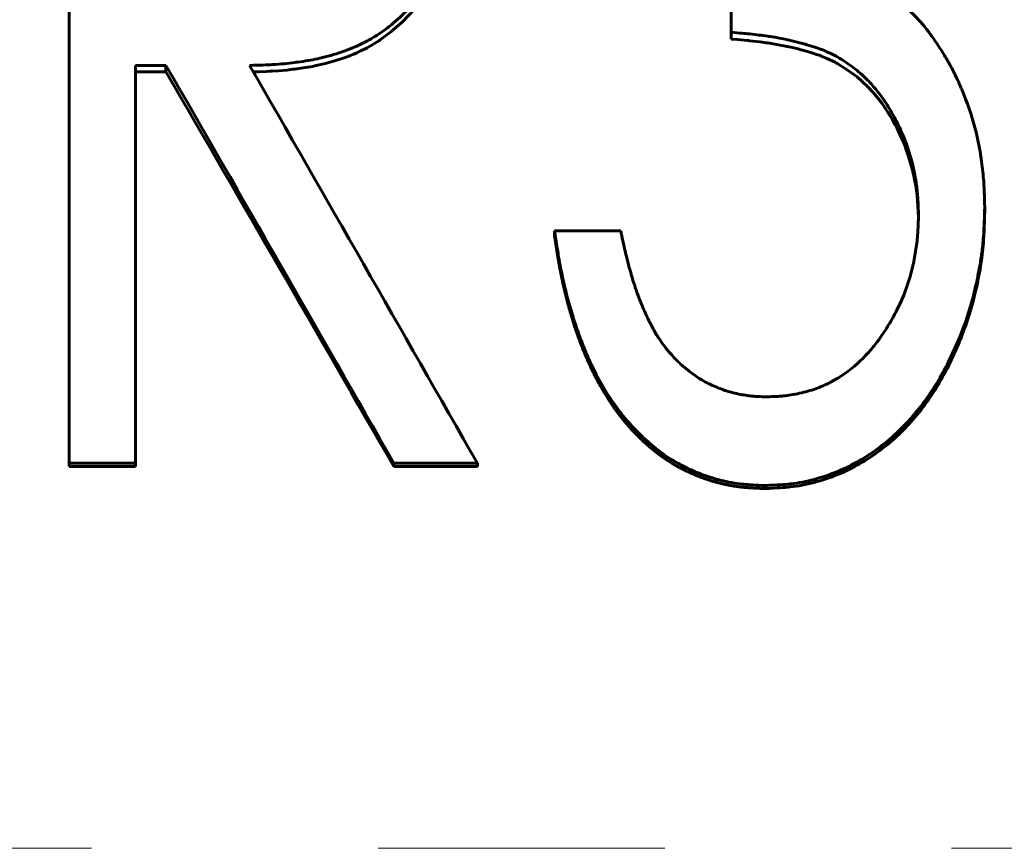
# Model space of a CAD drawing. Header units: millimetres. Extents: x 0 to 420, y 0 to 297.
# Tile 8 of 21: x 109.65 to 114.8, y 168.38 to 172.72. Entities that reach past the tile are written whole.
import ezdxf

# ---------------------------------------------------------------- set-up
doc = ezdxf.new("R2010")
doc.units = ezdxf.units.MM
doc.linetypes.add('K5LT_AXLED', pattern=[12, 7.5, -1.5, 1.5, -1.5])
doc.linetypes.add('K5LT_BASIC', pattern=[0])
doc.layers.add('Системный слой (1)', color=251, linetype='Continuous', true_color=0x6c6c6c)

# ---------------------------------------------------------------- blocks, each defined once
blk = doc.blocks.new('U11')
at = {"layer": 'Системный слой (1)', "color": 150, "linetype": 'K5LT_BASIC', "lineweight": 60, "true_color": 0x0080ff}
for p, q in [((111.9831, 173.6519), (111.9791, 173.5348)), ((111.9789, 173.5312), (111.9787, 173.5276)), ((111.979, 173.5331), (111.9789, 173.5312)), ((111.9791, 173.5347), (111.979, 173.5344)), ((111.979, 173.5344), (111.979, 173.534)), ((111.979, 173.534), (111.979, 173.5331)), ((111.9791, 173.5348), (111.9791, 173.5347)), ((111.9752, 173.478), (111.9698, 173.4243)), ((111.9773, 173.506), (111.9752, 173.478)), ((111.9783, 173.5203), (111.9773, 173.506)), ((111.9787, 173.5276), (111.9783, 173.5203)), ((111.9631, 173.375), (111.9559, 173.3323)), ((111.9662, 173.3965), (111.9631, 173.375)), ((111.9677, 173.4073), (111.9662, 173.3965)), ((111.9684, 173.4127), (111.9677, 173.4073)), ((111.9687, 173.4154), (111.9684, 173.4127)), ((111.9689, 173.4168), (111.9687, 173.4154)), ((111.969, 173.4175), (111.9689, 173.4168)), ((111.9698, 173.4243), (111.969, 173.418)), ((111.969, 173.418), (111.969, 173.4178)), ((111.969, 173.4178), (111.969, 173.4175)), ((111.9559, 173.3323), (111.9379, 173.2481)), ((111.9379, 173.2481), (111.9219, 173.1882)), ((111.9187, 173.1771), (111.9153, 173.1659)), ((111.9203, 173.1827), (111.9187, 173.1771)), ((111.9212, 173.1855), (111.9203, 173.1827)), ((111.9216, 173.187), (111.9212, 173.1855)), ((111.9218, 173.1877), (111.9216, 173.187)), ((111.9219, 173.188), (111.9218, 173.1877)), ((111.9219, 173.1882), (111.9219, 173.188)), ((111.9082, 173.1437), (111.8933, 173.1003)), ((111.9153, 173.1659), (111.9082, 173.1437)), ((111.8933, 173.1003), (111.8597, 173.017)), ((111.8597, 173.017), (111.8208, 172.9379)), ((111.8105, 172.9194), (111.7998, 172.901)), ((111.8158, 172.9287), (111.8105, 172.9194)), ((111.8183, 172.9334), (111.8158, 172.9287)), ((111.8196, 172.9357), (111.8183, 172.9334)), ((111.8202, 172.9369), (111.8196, 172.9357)), ((111.8206, 172.9375), (111.8202, 172.9369)), ((111.8207, 172.9377), (111.8206, 172.9375)), ((111.8208, 172.9379), (111.8207, 172.9377)), ((111.7772, 172.8651), (111.7276, 172.7966)), ((111.7998, 172.901), (111.7772, 172.8651)), ((111.7007, 172.7643), (111.6937, 172.7563)), ((111.7042, 172.7684), (111.7007, 172.7643)), ((111.706, 172.7704), (111.7042, 172.7684)), ((111.7068, 172.7714), (111.706, 172.7704)), ((111.7073, 172.7719), (111.7068, 172.7714)), ((111.7075, 172.7722), (111.7073, 172.7719)), ((111.7076, 172.7724), (111.7075, 172.7722)), ((111.7276, 172.7966), (111.7076, 172.7724)), ((111.6502, 172.7107), (111.5889, 172.6563)), ((111.6794, 172.7407), (111.6502, 172.7107)), ((111.6937, 172.7563), (111.6794, 172.7407)), ((111.5889, 172.6563), (111.5326, 172.615)), ((111.5162, 172.6043), (111.4993, 172.5939)), ((111.5245, 172.6097), (111.5162, 172.6043)), ((111.5286, 172.6123), (111.5245, 172.6097)), ((111.5307, 172.6137), (111.5286, 172.6123)), ((111.5317, 172.6144), (111.5307, 172.6137)), ((111.5322, 172.6147), (111.5317, 172.6144)), ((111.5324, 172.6149), (111.5322, 172.6147)), ((111.5326, 172.615), (111.5324, 172.6149)), ((111.4194, 172.5515), (111.4109, 172.5475)), ((111.4237, 172.5535), (111.4194, 172.5515)), ((111.4258, 172.5545), (111.4237, 172.5535)), ((111.4269, 172.5551), (111.4258, 172.5545)), ((111.4274, 172.5553), (111.4269, 172.5551)), ((111.4277, 172.5555), (111.4274, 172.5553)), ((111.4279, 172.5555), (111.4277, 172.5555)), ((111.464, 172.5739), (111.4279, 172.5555)), ((111.4993, 172.5939), (111.464, 172.5739)), ((111.2815, 172.5014), (111.246, 172.4918)), ((111.2999, 172.5068), (111.2815, 172.5014)), ((111.3092, 172.5096), (111.2999, 172.5068)), ((111.3139, 172.511), (111.3092, 172.5096)), ((111.3162, 172.5118), (111.3139, 172.511)), ((111.3174, 172.5121), (111.3162, 172.5118)), ((111.318, 172.5123), (111.3174, 172.5121)), ((111.3183, 172.5124), (111.318, 172.5123)), ((111.3185, 172.5125), (111.3183, 172.5124)), ((111.3435, 172.5206), (111.3185, 172.5125)), ((111.36, 172.5265), (111.3435, 172.5206)), ((111.3679, 172.5294), (111.36, 172.5265)), ((111.3718, 172.5309), (111.3679, 172.5294)), ((111.3737, 172.5317), (111.3718, 172.5309)), ((111.3746, 172.532), (111.3737, 172.5317)), ((111.3751, 172.5322), (111.3746, 172.532)), ((111.3753, 172.5323), (111.3751, 172.5322)), ((111.3755, 172.5324), (111.3753, 172.5323)), ((111.3944, 172.5402), (111.3755, 172.5324)), ((111.4109, 172.5475), (111.3944, 172.5402)), ((110.8973, 172.4484), (110.8685, 172.4478)), ((110.937, 172.4497), (110.8973, 172.4484)), ((110.9536, 172.4504), (110.937, 172.4497)), ((110.9611, 172.4507), (110.9536, 172.4504)), ((110.9647, 172.4509), (110.9611, 172.4507)), ((110.9664, 172.451), (110.9647, 172.4509)), ((110.9673, 172.4511), (110.9664, 172.451)), ((110.9677, 172.4511), (110.9673, 172.4511)), ((110.9679, 172.4511), (110.9677, 172.4511)), ((110.968, 172.4511), (110.9679, 172.4511)), ((111.0008, 172.4533), (110.968, 172.4511)), ((111.0439, 172.4572), (111.0008, 172.4533)), ((111.0653, 172.4595), (111.0439, 172.4572)), ((111.0759, 172.4608), (111.0653, 172.4595)), ((111.0812, 172.4614), (111.0759, 172.4608)), ((111.0839, 172.4618), (111.0812, 172.4614)), ((111.0852, 172.4619), (111.0839, 172.4618)), ((111.0859, 172.462), (111.0852, 172.4619)), ((111.0862, 172.462), (111.0859, 172.462)), ((111.0864, 172.4621), (111.0862, 172.462)), ((111.1296, 172.4682), (111.0864, 172.4621)), ((111.1678, 172.4746), (111.1296, 172.4682)), ((111.186, 172.4781), (111.1678, 172.4746)), ((111.195, 172.48), (111.186, 172.4781)), ((111.1994, 172.4809), (111.195, 172.48)), ((111.2016, 172.4814), (111.1994, 172.4809)), ((111.2027, 172.4816), (111.2016, 172.4814)), ((111.2032, 172.4817), (111.2027, 172.4816)), ((111.2035, 172.4818), (111.2032, 172.4817)), ((111.2037, 172.4818), (111.2035, 172.4818)), ((111.246, 172.4918), (111.2037, 172.4818))]:
    blk.add_line(p, q, dxfattribs=at)
blk = doc.blocks.new('U12')
at = {"layer": 'Системный слой (1)', "color": 150, "linetype": 'K5LT_BASIC', "lineweight": 60, "true_color": 0x0080ff}
for p, q in [((113.4025, 172.616), (113.3678, 172.6188)), ((113.4373, 172.6131), (113.4025, 172.616)), ((113.4516, 172.6118), (113.4373, 172.6131)), ((113.458, 172.6111), (113.4516, 172.6118)), ((113.461, 172.6109), (113.458, 172.6111)), ((113.4625, 172.6107), (113.461, 172.6109)), ((113.4632, 172.6106), (113.4625, 172.6107)), ((113.4636, 172.6106), (113.4632, 172.6106)), ((113.4637, 172.6106), (113.4636, 172.6106)), ((113.4638, 172.6106), (113.4637, 172.6106)), ((113.4814, 172.6087), (113.4638, 172.6106)), ((113.5209, 172.604), (113.4814, 172.6087)), ((113.5404, 172.6014), (113.5209, 172.604)), ((113.55, 172.6001), (113.5404, 172.6014)), ((113.5548, 172.5994), (113.55, 172.6001)), ((113.5572, 172.599), (113.5548, 172.5994)), ((113.5584, 172.5988), (113.5572, 172.599)), ((113.559, 172.5988), (113.5584, 172.5988)), ((113.5593, 172.5987), (113.559, 172.5988)), ((113.5595, 172.5987), (113.5593, 172.5987)), ((113.6249, 172.5878), (113.5595, 172.5987)), ((113.6887, 172.5746), (113.6249, 172.5878)), ((113.719, 172.5673), (113.6887, 172.5746)), ((113.7338, 172.5634), (113.719, 172.5673)), ((113.7411, 172.5614), (113.7338, 172.5634)), ((113.7447, 172.5604), (113.7411, 172.5614)), ((113.7465, 172.5599), (113.7447, 172.5604)), ((113.7474, 172.5597), (113.7465, 172.5599)), ((113.7478, 172.5596), (113.7474, 172.5597)), ((113.7481, 172.5595), (113.7478, 172.5596)), ((113.7482, 172.5595), (113.7481, 172.5595)), ((113.7852, 172.5486), (113.7482, 172.5595)), ((113.8148, 172.5391), (113.7852, 172.5486)), ((113.828, 172.5345), (113.8148, 172.5391)), ((113.8341, 172.5323), (113.828, 172.5345)), ((113.8371, 172.5311), (113.8341, 172.5323)), ((113.8386, 172.5306), (113.8371, 172.5311)), ((113.8393, 172.5303), (113.8386, 172.5306)), ((113.8397, 172.5302), (113.8393, 172.5303)), ((113.8399, 172.5301), (113.8397, 172.5302)), ((113.84, 172.5301), (113.8399, 172.5301)), ((113.8651, 172.5198), (113.84, 172.5301)), ((113.8964, 172.5053), (113.8651, 172.5198)), ((113.9118, 172.4974), (113.8964, 172.5053)), ((113.9195, 172.4933), (113.9118, 172.4974)), ((113.9233, 172.4912), (113.9195, 172.4933)), ((113.9252, 172.4901), (113.9233, 172.4912)), ((113.9262, 172.4896), (113.9252, 172.4901)), ((113.9267, 172.4893), (113.9262, 172.4896)), ((113.9269, 172.4892), (113.9267, 172.4893)), ((113.927, 172.4891), (113.9269, 172.4892)), ((113.9708, 172.4623), (113.927, 172.4891)), ((114.0271, 172.4207), (113.9708, 172.4623)), ((114.0538, 172.3976), (114.0271, 172.4207)), ((114.0668, 172.3854), (114.0538, 172.3976)), ((114.0732, 172.3792), (114.0668, 172.3854)), ((114.0764, 172.3761), (114.0732, 172.3792)), ((114.078, 172.3745), (114.0764, 172.3761)), ((114.0788, 172.3737), (114.078, 172.3745)), ((114.0792, 172.3733), (114.0788, 172.3737)), ((114.0794, 172.3731), (114.0792, 172.3733)), ((114.0795, 172.373), (114.0794, 172.3731)), ((114.1144, 172.3356), (114.0795, 172.373)), ((114.1578, 172.2812), (114.1144, 172.3356)), ((114.1779, 172.2521), (114.1578, 172.2812)), ((114.1876, 172.2371), (114.1779, 172.2521)), ((114.1924, 172.2295), (114.1876, 172.2371)), ((114.1948, 172.2257), (114.1924, 172.2295)), ((114.1959, 172.2238), (114.1948, 172.2257)), ((114.1965, 172.2228), (114.1959, 172.2238)), ((114.1968, 172.2223), (114.1965, 172.2228)), ((114.197, 172.2221), (114.1968, 172.2223)), ((114.197, 172.2219), (114.197, 172.2221)), ((114.21, 172.2), (114.197, 172.2219)), ((114.2266, 172.1697), (114.21, 172.2)), ((114.2347, 172.1539), (114.2266, 172.1697)), ((114.2388, 172.1458), (114.2347, 172.1539)), ((114.2408, 172.1417), (114.2388, 172.1458)), ((114.2418, 172.1397), (114.2408, 172.1417)), ((114.2423, 172.1387), (114.2418, 172.1397)), ((114.2426, 172.1381), (114.2423, 172.1387)), ((114.2427, 172.1379), (114.2426, 172.1381)), ((114.2428, 172.1377), (114.2427, 172.1379)), ((114.2534, 172.1156), (114.2428, 172.1377)), ((114.2681, 172.0824), (114.2534, 172.1156)), ((114.2749, 172.066), (114.2681, 172.0824)), ((114.2781, 172.0579), (114.2749, 172.066)), ((114.2797, 172.0539), (114.2781, 172.0579)), ((114.2805, 172.0519), (114.2797, 172.0539)), ((114.2809, 172.0509), (114.2805, 172.0519)), ((114.2811, 172.0504), (114.2809, 172.0509)), ((114.2812, 172.0501), (114.2811, 172.0504)), ((114.2812, 172.05), (114.2812, 172.0501)), ((114.2953, 172.0105), (114.2812, 172.05)), ((114.3159, 171.9397), (114.2953, 172.0105)), ((114.3245, 171.9029), (114.3159, 171.9397)), ((114.3283, 171.8842), (114.3245, 171.9029)), ((114.3301, 171.8748), (114.3283, 171.8842)), ((114.331, 171.87), (114.3301, 171.8748)), ((114.3314, 171.8677), (114.331, 171.87)), ((114.3316, 171.8665), (114.3314, 171.8677)), ((114.3318, 171.8659), (114.3316, 171.8665)), ((114.3318, 171.8656), (114.3318, 171.8659)), ((114.3318, 171.8654), (114.3318, 171.8656)), ((114.3325, 171.8614), (114.3318, 171.8654)), ((114.3393, 171.8161), (114.3325, 171.8614)), ((114.3419, 171.7932), (114.3393, 171.8161)), ((114.343, 171.7818), (114.3419, 171.7932)), ((114.3435, 171.7761), (114.343, 171.7818)), ((114.3437, 171.7732), (114.3435, 171.7761)), ((114.3438, 171.7718), (114.3437, 171.7732)), ((114.3439, 171.771), (114.3438, 171.7718)), ((114.3439, 171.7707), (114.3439, 171.771)), ((114.3439, 171.7705), (114.3439, 171.7707)), ((114.3439, 171.7703), (114.3439, 171.7705)), ((114.3481, 171.6863), (114.3439, 171.7703))]:
    blk.add_line(p, q, dxfattribs=at)

msp = doc.modelspace()

# ---------------------------------------------------------------- linework, layer by layer
at = {"layer": 'Системный слой (1)', "color": 150, "linetype": 'K5LT_BASIC', "lineweight": 60, "true_color": 0x0080ff}
for p, q in [((109.9062, 170.3986), (109.9062, 174.8859)), ((113.3678, 172.6544), (113.3678, 173.1146)), ((113.3678, 172.6544), (113.3678, 172.6188)), ((110.2524, 170.3986), (110.2524, 172.4816)), ((110.4119, 172.4816), (110.2524, 172.4816)), ((110.4119, 172.4816), (110.4119, 172.4475)), ((110.4119, 172.4475), (110.2524, 172.4475)), ((114.6947, 171.7411), (114.6947, 171.7131)), ((112.4447, 171.6155), (112.7908, 171.6155)), ((112.4447, 171.6155), (112.4447, 171.5886)), ((110.2524, 170.3986), (109.9062, 170.3986)), ((109.9062, 170.3986), (109.9062, 170.3818)), ((110.2524, 170.3986), (110.2524, 170.3818)), ((111.6036, 170.3986), (111.6036, 170.3818)), ((112.0408, 170.3986), (111.6036, 170.3986)), ((112.0408, 170.3986), (112.0408, 170.3818)), ((110.2524, 170.3818), (109.9062, 170.3818)), ((112.0408, 170.3818), (111.6036, 170.3818)), ((113.549, 170.2825), (113.549, 170.2666))]:
    msp.add_line(p, q, dxfattribs=at)
at = {"layer": 'Системный слой (1)', "color": 30, "linetype": 'K5LT_AXLED', "lineweight": 18, "true_color": 0xff8000}
msp.add_line((42.5216, 168.3833), (201.5216, 168.3833), dxfattribs=at)
at = {"layer": 'Системный слой (1)', "color": 150, "linetype": 'K5LT_BASIC', "lineweight": 60, "true_color": 0x0080ff}
for points, degree, knots in [([(111.9831, 173.6962), (111.9825, 173.67), (111.9818, 173.647), (111.9808, 173.6175), (111.9801, 173.6006), (111.9795, 173.5866), (111.9792, 173.5798), (111.9791, 173.5794), (111.978, 173.5573), (111.9756, 173.5218), (111.9723, 173.4883), (111.9702, 173.4696), (111.9696, 173.4653), (111.9605, 173.391), (111.9474, 173.3232), (111.9273, 173.2475), (111.9248, 173.2384), (111.9108, 173.1897), (111.8918, 173.133), (111.8697, 173.0789), (111.8542, 173.0435), (111.8453, 173.0243), (111.8185, 172.9704), (111.8, 172.9377), (111.7623, 172.8798), (111.745, 172.8557), (111.7204, 172.8246), (111.7143, 172.8171), (111.6812, 172.7779), (111.6534, 172.749), (111.5953, 172.6963), (111.5652, 172.6725), (111.5082, 172.6341), (111.4825, 172.6188), (111.4467, 172.5999), (111.4371, 172.5951), (111.4097, 172.5817), (111.3928, 172.5741), (111.3583, 172.5604), (111.3391, 172.5536), (111.2775, 172.5343), (111.2395, 172.524), (111.1724, 172.5094), (111.1386, 172.5035), (111.097, 172.4977), (111.0914, 172.497), (111.0486, 172.4915), (111.0104, 172.4879), (110.9705, 172.4854), (110.9689, 172.4853), (110.9411, 172.4837), (110.9015, 172.4825), (110.8491, 172.4816)], 3, [0, 0, 0, 0, 0.03125, 0.03125, 0.046875, 0.0605469, 0.0605469, 0.0625, 0.0625, 0.09375, 0.1171875, 0.1171875, 0.125, 0.125, 0.234375, 0.234375, 0.25, 0.25, 0.3125, 0.34375, 0.34375, 0.375, 0.375, 0.4375, 0.4375, 0.484375, 0.484375, 0.5, 0.5, 0.5625, 0.5625, 0.625, 0.625, 0.671875, 0.671875, 0.6875, 0.6875, 0.71875, 0.71875, 0.75, 0.75, 0.8125, 0.8125, 0.8671875, 0.8671875, 0.875, 0.875, 0.9355469, 0.9355469, 0.9375, 0.9375, 0.9999999, 0.9999999, 0.9999999, 0.9999999]), ([(114.0907, 172.9242), (114.1039, 172.9163), (114.1262, 172.9028), (114.1422, 172.8929), (114.1489, 172.8887), (114.149, 172.8886), (114.1605, 172.8813), (114.1707, 172.8747), (114.1898, 172.8618), (114.1983, 172.8558), (114.2242, 172.8367), (114.2502, 172.8159), (114.2764, 172.7924), (114.2938, 172.7762), (114.3028, 172.7675), (114.3444, 172.7262), (114.3739, 172.6927), (114.4008, 172.6575), (114.4019, 172.6561), (114.421, 172.6308), (114.4469, 172.5928), (114.4801, 172.541)], 3, [0, 0, 0, 0, 0.0625, 0.121094, 0.121094, 0.125, 0.125, 0.1875, 0.1875, 0.25, 0.25, 0.375, 0.4375, 0.4375, 0.5, 0.5, 0.742188, 0.742188, 0.75, 0.75, 1, 1, 1, 1]), ([(114.3485, 171.7023), (114.3478, 171.7237), (114.3471, 171.7425), (114.3459, 171.7667), (114.3452, 171.7805), (114.3444, 171.7919), (114.344, 171.7975), (114.344, 171.7978), (114.3421, 171.823), (114.3394, 171.847), (114.3346, 171.8788), (114.3333, 171.8864), (114.326, 171.9276), (114.3189, 171.9596), (114.302, 172.0216), (114.2921, 172.052), (114.2704, 172.1094), (114.2577, 172.1386), (114.2298, 172.196), (114.2165, 172.221), (114.201, 172.2476), (114.1992, 172.2506), (114.18, 172.2826), (114.1479, 172.3298), (114.112, 172.3722), (114.0905, 172.3953), (114.0853, 172.4007), (114.0565, 172.4299), (114.0201, 172.462), (113.9811, 172.4898), (113.9545, 172.5074), (113.9413, 172.5156), (113.9005, 172.5387), (113.8733, 172.5517), (113.8437, 172.5635), (113.8415, 172.5643), (113.817, 172.5738), (113.7875, 172.5833), (113.7506, 172.5939), (113.7491, 172.5943), (113.6951, 172.6096), (113.6365, 172.6221), (113.5682, 172.6328), (113.5635, 172.6335), (113.5293, 172.6386), (113.4984, 172.6425), (113.4659, 172.6459), (113.4645, 172.646), (113.4426, 172.6483), (113.4106, 172.651), (113.3678, 172.6544)], 3, [0, 0, 0, 0, 0.03125, 0.03125, 0.046875, 0.060547, 0.060547, 0.0625, 0.0625, 0.109375, 0.109375, 0.125, 0.125, 0.1875, 0.1875, 0.25, 0.25, 0.3125, 0.3125, 0.367188, 0.367188, 0.375, 0.375, 0.4375, 0.484375, 0.484375, 0.5, 0.5, 0.5625, 0.59375, 0.59375, 0.625, 0.625, 0.683594, 0.683594, 0.6875, 0.6875, 0.748047, 0.748047, 0.75, 0.75, 0.867188, 0.867188, 0.875, 0.875, 0.935547, 0.935547, 0.9375, 0.9375, 1, 1, 1, 1]), ([(114.4801, 172.541), (114.4919, 172.5209), (114.502, 172.5033), (114.5148, 172.4804), (114.5215, 172.4682), (114.5271, 172.4578), (114.5299, 172.4523), (114.5304, 172.4514), (114.5383, 172.436), (114.5509, 172.4101), (114.5638, 172.381), (114.5713, 172.3635), (114.5733, 172.3587), (114.6032, 172.2874), (114.6259, 172.2214), (114.6604, 172.0917), (114.6734, 172.0227), (114.6862, 171.9156), (114.6893, 171.8818), (114.6912, 171.8481), (114.6913, 171.8468), (114.6926, 171.8228), (114.6937, 171.7878), (114.6947, 171.7411)], 3, [0, 0, 0, 0, 0.0625, 0.0625, 0.09375, 0.117188, 0.117188, 0.125, 0.125, 0.1875, 0.234375, 0.234375, 0.25, 0.25, 0.5, 0.5, 0.75, 0.75, 0.871094, 0.871094, 0.875, 0.875, 1, 1, 1, 1]), ([(114.6947, 171.7411), (114.694, 171.7125), (114.6933, 171.6875), (114.6921, 171.6553), (114.6914, 171.6369), (114.6907, 171.6216), (114.6903, 171.6142), (114.6903, 171.6138), (114.6883, 171.5794), (114.6854, 171.5471), (114.6804, 171.505), (114.679, 171.4942), (114.6747, 171.4644), (114.6713, 171.4438), (114.6637, 171.4016), (114.6593, 171.3794), (114.6453, 171.3136), (114.6349, 171.2716), (114.6069, 171.1735), (114.5859, 171.1134), (114.5523, 171.0319), (114.5436, 171.0117), (114.5152, 170.9489), (114.4781, 170.8744), (114.4379, 170.8073), (114.4156, 170.7734), (114.4131, 170.7696), (114.3853, 170.7283), (114.3396, 170.6674), (114.2896, 170.6124), (114.26, 170.5823), (114.2529, 170.5753), (114.1813, 170.5066), (114.1133, 170.455), (113.9671, 170.3702), (113.8879, 170.3375), (113.7622, 170.3034), (113.7215, 170.2956), (113.6798, 170.2908), (113.678, 170.2906), (113.6489, 170.2874), (113.6061, 170.2847), (113.549, 170.2825)], 3, [0, 0, 0, 0, 0.03125, 0.03125, 0.046875, 0.0605469, 0.0605469, 0.0625, 0.0625, 0.109375, 0.109375, 0.125, 0.125, 0.15625, 0.15625, 0.1875, 0.1875, 0.25, 0.25, 0.34375, 0.34375, 0.375, 0.375, 0.4375, 0.4921875, 0.4921875, 0.5, 0.5, 0.5625, 0.609375, 0.609375, 0.625, 0.625, 0.75, 0.75, 0.875, 0.875, 0.9355469, 0.9355469, 0.9375, 0.9375, 0.9999999, 0.9999999, 0.9999999, 0.9999999]), ([(114.6947, 171.7131), (114.6933, 171.6564), (114.6918, 171.6138), (114.6902, 171.5855), (114.6877, 171.5418), (114.6834, 171.4994), (114.6775, 171.4584), (114.6718, 171.419), (114.6642, 171.377), (114.6546, 171.3327), (114.6453, 171.2892), (114.6349, 171.2478), (114.6237, 171.2086), (114.6013, 171.1307), (114.5714, 171.0509), (114.5341, 170.969), (114.4963, 170.886), (114.455, 170.8114), (114.41, 170.7452), (114.3606, 170.6724), (114.3055, 170.6071), (114.245, 170.5495), (114.1813, 170.4889), (114.1131, 170.4376), (114.0402, 170.3957), (113.9671, 170.3537), (113.8881, 170.3212), (113.8032, 170.2984), (113.761, 170.2871), (113.719, 170.2792), (113.6771, 170.2746), (113.649, 170.2715), (113.6063, 170.2689), (113.549, 170.2666)], 3, [0, 0, 0, 0, 0.0625, 0.0625, 0.0625, 0.125, 0.125, 0.125, 0.1875, 0.1875, 0.1875, 0.25, 0.25, 0.25, 0.375, 0.375, 0.375, 0.5, 0.5, 0.5, 0.625, 0.625, 0.625, 0.75, 0.75, 0.75, 0.875, 0.875, 0.875, 0.9375, 0.9375, 0.9375, 1, 1, 1, 1]), ([(113.5553, 170.7467), (113.5912, 170.7477), (113.6187, 170.749), (113.6391, 170.7509), (113.6399, 170.7509), (113.6681, 170.7537), (113.6964, 170.7583), (113.742, 170.7684), (113.7565, 170.7721), (113.7842, 170.7799), (113.7969, 170.784), (113.8229, 170.7933), (113.836, 170.7985), (113.8623, 170.8101), (113.8761, 170.8167), (113.9405, 170.8501), (113.9879, 170.8838), (114.0508, 170.9408), (114.0859, 170.9763), (114.1184, 171.016), (114.1364, 171.0396), (114.1411, 171.046), (114.1616, 171.0746), (114.1852, 171.1102), (114.2071, 171.1479), (114.2213, 171.1735), (114.2284, 171.1868), (114.2615, 171.2516), (114.283, 171.305), (114.3081, 171.3881), (114.3154, 171.416), (114.3277, 171.4724), (114.3329, 171.5012), (114.3407, 171.557), (114.3435, 171.5848), (114.3453, 171.6139), (114.3454, 171.6151), (114.3466, 171.6349), (114.3476, 171.6638), (114.3485, 171.7023)], 3, [0, 0, 0, 0, 0.0585938, 0.0585938, 0.0625, 0.0625, 0.125, 0.125, 0.15625, 0.15625, 0.1875, 0.1875, 0.21875, 0.21875, 0.25, 0.25, 0.375, 0.375, 0.4375, 0.484375, 0.484375, 0.5, 0.5, 0.5625, 0.59375, 0.59375, 0.625, 0.625, 0.75, 0.75, 0.8125, 0.8125, 0.875, 0.875, 0.9355469, 0.9355469, 0.9375, 0.9375, 0.9999977, 0.9999977, 0.9999977, 0.9999977]), ([(113.549, 170.2825), (113.4981, 170.2841), (113.4594, 170.2862), (113.432, 170.2889), (113.4316, 170.289), (113.4103, 170.2912), (113.3906, 170.294), (113.3516, 170.3008), (113.3327, 170.3048), (113.2748, 170.3195), (113.2089, 170.3407), (113.1458, 170.3693), (113.1104, 170.3875), (113.1013, 170.3923), (113.0592, 170.4157), (112.9979, 170.4553), (112.9399, 170.5037), (112.9098, 170.5316), (112.9058, 170.5353), (112.8742, 170.5655), (112.8222, 170.6209), (112.7748, 170.6826), (112.7515, 170.7161), (112.7498, 170.7184), (112.7079, 170.7794), (112.6707, 170.8449), (112.6201, 170.9524), (112.59, 171.0225), (112.563, 171.0981), (112.5494, 171.1398), (112.5476, 171.1456), (112.5248, 171.217), (112.5065, 171.2841), (112.489, 171.3613), (112.4868, 171.3714), (112.4771, 171.4167), (112.47, 171.4545), (112.4632, 171.4952), (112.4629, 171.497), (112.4585, 171.5239), (112.4524, 171.5631), (112.4447, 171.6155)], 3, [0, 0, 0, 0, 0.060547, 0.060547, 0.0625, 0.0625, 0.09375, 0.09375, 0.125, 0.125, 0.1875, 0.234375, 0.234375, 0.25, 0.25, 0.3125, 0.367188, 0.367188, 0.375, 0.375, 0.4375, 0.496094, 0.496094, 0.5, 0.5, 0.625, 0.625, 0.6875, 0.742188, 0.742188, 0.75, 0.75, 0.859375, 0.859375, 0.875, 0.875, 0.935547, 0.935547, 0.9375, 0.9375, 1, 1, 1, 1]), ([(113.549, 170.2666), (113.5096, 170.2679), (113.4767, 170.2694), (113.4503, 170.2711), (113.4304, 170.2732), (113.4004, 170.2763), (113.3709, 170.2808), (113.3419, 170.2865), (113.3134, 170.2937), (113.2555, 170.3081), (113.1995, 170.3274), (113.1453, 170.3514), (113.0929, 170.3802), (113.0424, 170.408), (112.9938, 170.4407), (112.9471, 170.4782), (112.9023, 170.5207), (112.8602, 170.5607), (112.8205, 170.604), (112.7833, 170.6507), (112.7486, 170.7008), (112.6876, 170.7888), (112.6335, 170.8892), (112.5863, 171.002), (112.546, 171.1273), (112.5278, 171.1839), (112.5115, 171.2409), (112.4972, 171.2981), (112.4848, 171.3557), (112.4789, 171.3833), (112.4732, 171.4119), (112.4679, 171.4414), (112.4628, 171.4718), (112.4595, 171.4912), (112.4554, 171.5171), (112.4505, 171.5496), (112.4447, 171.5886)], 4, [0, 0, 0, 0, 0, 0.0625, 0.0625, 0.0625, 0.0625, 0.125, 0.125, 0.125, 0.125, 0.25, 0.25, 0.25, 0.25, 0.375, 0.375, 0.375, 0.375, 0.5, 0.5, 0.5, 0.5, 0.75, 0.75, 0.75, 0.75, 0.875, 0.875, 0.875, 0.875, 0.9375, 0.9375, 0.9375, 0.9375, 1, 1, 1, 1, 1]), ([(112.7908, 171.6155), (112.7983, 171.5801), (112.8051, 171.5486), (112.8145, 171.5073), (112.8202, 171.4827), (112.8254, 171.4617), (112.8279, 171.4518), (112.828, 171.4515), (112.8358, 171.4209), (112.8512, 171.366), (112.8676, 171.3162), (112.8764, 171.2919), (112.8768, 171.2907), (112.8884, 171.2588), (112.9096, 171.2046), (112.9313, 171.1582), (112.9425, 171.1361), (112.943, 171.1351), (112.9514, 171.1189), (112.9639, 171.0956), (112.9757, 171.0755), (112.9822, 171.0648), (112.9841, 171.0618), (112.9962, 171.0425), (113.0128, 171.0197), (113.0351, 170.9913)], 3, [0, 0, 0, 0, 0.125, 0.125, 0.1875, 0.2460938, 0.2460938, 0.25, 0.25, 0.375, 0.4921875, 0.4921875, 0.5, 0.5, 0.625, 0.7421875, 0.7421875, 0.75, 0.75, 0.8125, 0.859375, 0.859375, 0.875, 0.875, 0.9999957, 0.9999957, 0.9999957, 0.9999957]), ([(113.0351, 170.9913), (113.046, 170.9788), (113.0641, 170.9585), (113.0777, 170.944), (113.0839, 170.9378), (113.0844, 170.9373), (113.0932, 170.9284), (113.1018, 170.9204), (113.1204, 170.9039), (113.13, 170.8958), (113.1631, 170.8692), (113.1829, 170.8549), (113.2106, 170.8375), (113.2206, 170.8317), (113.2425, 170.82), (113.2545, 170.814), (113.2917, 170.7967), (113.3143, 170.7875), (113.3573, 170.7732), (113.3816, 170.7667), (113.432, 170.7562), (113.455, 170.7526), (113.4782, 170.7503), (113.48, 170.7501), (113.4974, 170.7485), (113.5221, 170.7474), (113.5553, 170.7467)], 3, [0, 0, 0, 0, 0.0625, 0.1171875, 0.1171875, 0.125, 0.125, 0.1875, 0.1875, 0.25, 0.25, 0.375, 0.375, 0.4375, 0.4375, 0.5, 0.5, 0.625, 0.625, 0.75, 0.75, 0.8671875, 0.8671875, 0.875, 0.875, 0.9999996, 0.9999996, 0.9999996, 0.9999996])]:
    msp.add_open_spline(points, degree=degree, knots=knots, dxfattribs=at)
for points in [[(111.6036, 170.3986), (111.2064, 171.0951), (110.8092, 171.79), (110.4119, 172.4816)], [(110.8491, 172.4816), (111.2464, 171.79), (111.6436, 171.0951), (112.0408, 170.3986)], [(111.6036, 170.3818), (111.2064, 171.0725), (110.8092, 171.7616), (110.4119, 172.4475)]]:
    msp.add_open_spline(points, degree=3, dxfattribs=at)

# ---------------------------------------------------------------- block references
at = {"layer": 'Системный слой (1)'}
for name in ['U11', 'U12']:
    msp.add_blockref(name, (0, 0), dxfattribs=at)

doc.saveas('drawing.dxf')
